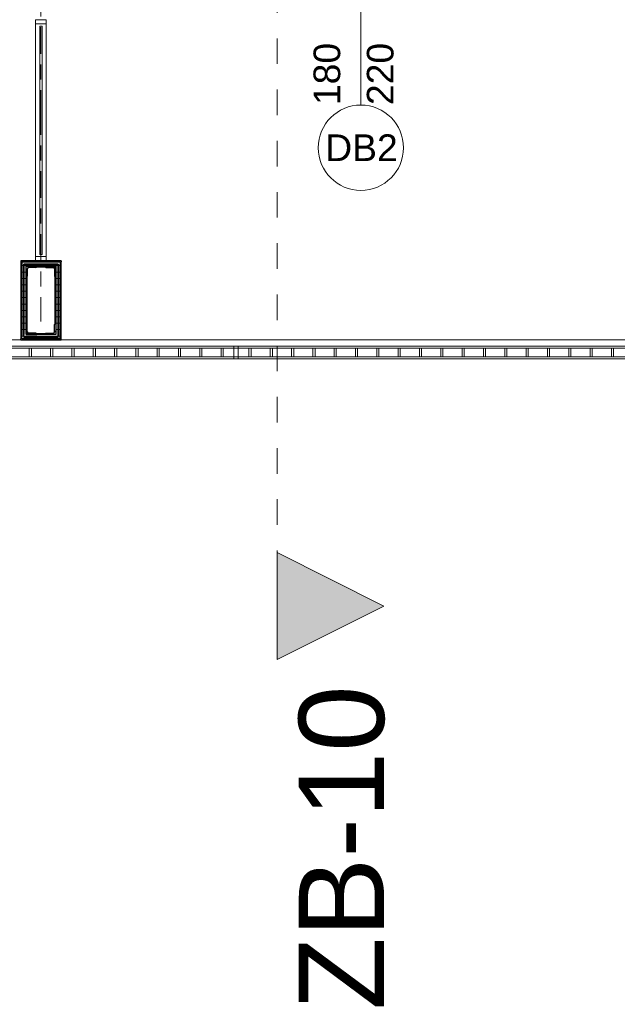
# Model space of a CAD drawing. Header units: millimetres. Extents: x -52968 to 399385, y -141133 to 110561.
# Tile 95 of 146: x 77905 to 80708, y -121992 to -117378. Entities that reach past the tile are written whole.
import ezdxf

# ---------------------------------------------------------------- set-up
doc = ezdxf.new("R2010")
doc.units = ezdxf.units.MM
for name, pattern in [('SIM-Wegliniec-21.07.2025-Parter$0$Przerywana', [240, 120, -120]), ('SIM-Wegliniec-21.07.2025-Parter$0$Przerywana podwójnie', [295, 125, -50, 70, -50]), ('SIM-Wegliniec-21.07.2025-Parter$0$Wipeout_Contour', [1000, 0, -1000])]:
    doc.linetypes.add(name, pattern=pattern)
doc.layers.add('_xref', color=250, linetype='Continuous')
for name, color, linetype, lineweight in [('SIM-Wegliniec-21.07.2025-Parter$0$A-Przekroje_Nr_pióra__5', 250, 'Continuous', 0), ('SIM-Wegliniec-21.07.2025-Parter$0$A-Przekroje_Nr_pióra__58', 250, 'Continuous', 0), ('SIM-Wegliniec-21.07.2025-Parter$0$Nowe_A-Balkony-Słupy', 250, 'Continuous', 0), ('SIM-Wegliniec-21.07.2025-Parter$0$Nowe_A-Balkony-Słupy_Nr_pióra__27', 250, 'Continuous', 0), ('SIM-Wegliniec-21.07.2025-Parter$0$Nowe_A-Balkony-Słupy_Nr_pióra__28', 250, 'Continuous', 0), ('SIM-Wegliniec-21.07.2025-Parter$0$Nowe_A-Balkony-Słupy_Nr_pióra__87', 250, 'Continuous', 0), ('SIM-Wegliniec-21.07.2025-Parter$0$Nowe_A-Balkony-Słupy_Nr_pióra__89', 250, 'Continuous', 0), ('SIM-Wegliniec-21.07.2025-Parter$0$Nowe_A-Balkony_Nr_pióra__89', 250, 'Continuous', 0), ('SIM-Wegliniec-21.07.2025-Parter$0$Nowe_A-Balustrady_Nr_pióra__11', 250, 'Continuous', 0), ('SIM-Wegliniec-21.07.2025-Parter$0$Nowe_A-Balustrady_Nr_pióra__91', 250, 'Continuous', 0), ('SIM-Wegliniec-21.07.2025-Parter$0$Nowe_A-Elewacja-Lamele_Nr_pióra__11', 250, 'Continuous', 0), ('SIM-Wegliniec-21.07.2025-Parter$0$Nowe_A-Elewacja-Lamele_Nr_pióra__91', 250, 'Continuous', 0), ('SIM-Wegliniec-21.07.2025-Parter$0$Nowe_A-Osi_Nr_pióra__20', 250, 'Continuous', 0), ('SIM-Wegliniec-21.07.2025-Parter$0$Nowe_Znaczniki drzwi Archicada_Nr_pióra__2', 250, 'Continuous', 0), ('SIM-Wegliniec-21.07.2025-Parter$0$Nowe_Znaczniki drzwi Archicada_Nr_pióra__45', 250, 'Continuous', 0), ('SIM-Wegliniec-21.07.2025-Parter$0$Nowe_Znaczniki drzwi Archicada_Nr_pióra__7', 250, 'Continuous', 0)]:
    doc.layers.add(name, color=color, linetype=linetype, lineweight=lineweight)
doc.styles.add('SIM-Wegliniec-21.07.2025-Parter$0$STYL_AUTOMATYCZNY_1', font='arial.ttf')
pattern_1 = [(0, (0, 0), (0, 30.000001), [])]
pattern_2 = [(0, (0, 0), (0, 86.60254), [0, -50]), (0, (25, 43.3), (0, 86.60254), [0, -50])]
pattern_3 = [(45, (0, 0), (-79.54951, 79.54951), []), (45, (-26.52, 26.52), (-79.54951, 79.54951), [])]

# ---------------------------------------------------------------- blocks, each defined once
blk = doc.blocks.new('SIM-Wegliniec-21.07.2025-Parter')
at = {"layer": 'SIM-Wegliniec-21.07.2025-Parter$0$A-Przekroje_Nr_pióra__58', "linetype": 'Continuous', "lineweight": 13}
blk.add_hatch(color=256, dxfattribs=at).paths.add_polyline_path([(79112.8, -120375.2), (79612.8, -120125.2), (79112.8, -119875.2)])
at = {"layer": 'SIM-Wegliniec-21.07.2025-Parter$0$Nowe_A-Balkony-Słupy', "linetype": 'Continuous', "lineweight": 0, "true_color": 0x000000}
h = blk.add_hatch(dxfattribs=at)
h.set_pattern_fill('Tynk', color=18, style=0, pattern_type=2)
h.set_pattern_definition(pattern_2)
h.paths.add_polyline_path([(77915.1, -118512.6), (77910.1, -118507.6), (77910.1, -118512.6)])
h = blk.add_hatch(dxfattribs=at)
h.set_pattern_fill('Tynk', color=18, style=0, pattern_type=2)
h.set_pattern_definition(pattern_2)
h.paths.add_polyline_path([(77915.1, -118507.6), (77910.1, -118507.6), (77915.1, -118512.6)])
h = blk.add_hatch(dxfattribs=at)
h.set_pattern_fill('Tynk', color=18, style=0, pattern_type=2)
h.set_pattern_definition(pattern_2)
h.paths.add_polyline_path([(77915.1, -118512.6), (78095.1, -118512.6), (78095.1, -118507.6), (77915.1, -118507.6)])
h = blk.add_hatch(dxfattribs=at)
h.set_pattern_fill('Sklejka', color=18, style=0, pattern_type=2)
h.set_pattern_definition(pattern_1)
h.paths.add_polyline_path([(77925.1, -118522.6), (77915.1, -118512.6), (77915.1, -118522.6)])
h = blk.add_hatch(dxfattribs=at)
h.set_pattern_fill('Sklejka', color=18, style=0, pattern_type=2)
h.set_pattern_definition(pattern_1)
h.paths.add_polyline_path([(77925.1, -118512.6), (77915.1, -118512.6), (77925.1, -118522.6)])
h = blk.add_hatch(dxfattribs=at)
h.set_pattern_fill('Sklejka', color=18, style=0, pattern_type=2)
h.set_pattern_definition(pattern_1)
h.paths.add_polyline_path([(77925.1, -118522.6), (78085.1, -118522.6), (78085.1, -118512.6), (77925.1, -118512.6)])
at = {"layer": 'SIM-Wegliniec-21.07.2025-Parter$0$Nowe_A-Balkony-Słupy', "linetype": 'Continuous', "lineweight": 0}
h = blk.add_hatch(dxfattribs=at)
h.set_pattern_fill('Sklejka', color=256, style=0, pattern_type=2)
h.set_pattern_definition(pattern_1)
h.paths.add_polyline_path([(77935.1, -118532.6), (77925.1, -118522.6), (77925.1, -118532.6)])
h = blk.add_hatch(dxfattribs=at)
h.set_pattern_fill('Sklejka', color=256, style=0, pattern_type=2)
h.set_pattern_definition(pattern_1)
h.paths.add_polyline_path([(77935.1, -118522.6), (77925.1, -118522.6), (77935.1, -118532.6)])
h = blk.add_hatch(dxfattribs=at)
h.set_pattern_fill('Sklejka', color=256, style=0, pattern_type=2)
h.set_pattern_definition(pattern_1)
h.paths.add_polyline_path([(77935.1, -118532.6), (78075.1, -118532.6), (78075.1, -118522.6), (77935.1, -118522.6)])
h = blk.add_hatch(dxfattribs=at)
h.set_pattern_fill('Sklejka', color=256, style=0, pattern_type=2)
h.set_pattern_definition(pattern_1)
h.paths.add_polyline_path([(78075.1, -118532.6), (78085.1, -118522.6), (78075.1, -118522.6)])
h = blk.add_hatch(dxfattribs=at)
h.set_pattern_fill('Sklejka', color=256, style=0, pattern_type=2)
h.set_pattern_definition(pattern_1)
h.paths.add_polyline_path([(78075.1, -118532.6), (78085.1, -118532.6), (78085.1, -118522.6)])
at = {"layer": 'SIM-Wegliniec-21.07.2025-Parter$0$Nowe_A-Balkony-Słupy', "linetype": 'Continuous', "lineweight": 0, "true_color": 0x000000}
h = blk.add_hatch(dxfattribs=at)
h.set_pattern_fill('Sklejka', color=18, style=0, pattern_type=2)
h.set_pattern_definition(pattern_1)
h.paths.add_polyline_path([(78085.1, -118522.6), (78095.1, -118522.6), (78095.1, -118512.6)])
h = blk.add_hatch(dxfattribs=at)
h.set_pattern_fill('Sklejka', color=18, style=0, pattern_type=2)
h.set_pattern_definition(pattern_1)
h.paths.add_polyline_path([(78085.1, -118522.6), (78095.1, -118512.6), (78085.1, -118512.6)])
h = blk.add_hatch(dxfattribs=at)
h.set_pattern_fill('Tynk', color=18, style=0, pattern_type=2)
h.set_pattern_definition(pattern_2)
h.paths.add_polyline_path([(78095.1, -118512.6), (78100.1, -118512.6), (78100.1, -118507.6)])
h = blk.add_hatch(dxfattribs=at)
h.set_pattern_fill('Tynk', color=18, style=0, pattern_type=2)
h.set_pattern_definition(pattern_2)
h.paths.add_polyline_path([(78095.1, -118512.6), (78100.1, -118507.6), (78095.1, -118507.6)])
at = {"layer": 'SIM-Wegliniec-21.07.2025-Parter$0$A-Przekroje_Nr_pióra__5', "linetype": 'SIM-Wegliniec-21.07.2025-Parter$0$Przerywana', "lineweight": 13}
blk.add_line((79112.8, -97065.2), (79112.8, -119875.2), dxfattribs=at)
at = {"layer": 'SIM-Wegliniec-21.07.2025-Parter$0$A-Przekroje_Nr_pióra__58', "linetype": 'Continuous', "lineweight": 13, "flags": 128}
blk.add_lwpolyline([(79112.8, -120375.2), (79112.8, -119875.2), (79612.8, -120125.2)], close=True, dxfattribs=at)
at = {"layer": 'SIM-Wegliniec-21.07.2025-Parter$0$Nowe_A-Balkony-Słupy_Nr_pióra__27', "linetype": 'Continuous', "lineweight": 25, "flags": 128}
for points in [[(77910.1, -118507.6), (77910.1, -118512.6)], [(78100.1, -118507.6), (77910.1, -118507.6)], [(77915.1, -118512.6), (77915.1, -118522.6)], [(78095.1, -118512.6), (77915.1, -118512.6)], [(77915.1, -118512.6), (78095.1, -118512.6)], [(77925.1, -118522.6), (77925.1, -118532.6)], [(78075.1, -118522.6), (77925.1, -118522.6)], [(77925.1, -118522.6), (78085.1, -118522.6)], [(77935.1, -118532.6), (78075.1, -118532.6)], [(78085.1, -118522.6), (78075.1, -118522.6)], [(78095.1, -118512.6), (78095.1, -118522.6)], [(78100.1, -118507.6), (78100.1, -118512.6)]]:
    blk.add_lwpolyline(points, dxfattribs=at)
at = {"layer": 'SIM-Wegliniec-21.07.2025-Parter$0$Nowe_A-Balkony-Słupy_Nr_pióra__28', "linetype": 'Continuous', "lineweight": 25}
for centre, start, end in [((77948.1, -118545.6), 90, 180), ((78062.1, -118545.6), 0, 90)]:
    blk.add_arc(centre, 7, start, end, dxfattribs=at)
at = {"layer": 'SIM-Wegliniec-21.07.2025-Parter$0$Nowe_A-Balustrady_Nr_pióra__11', "linetype": 'Continuous', "lineweight": 13, "flags": 128}
for points in [[(77960.1, -118957.6), (77960.1, -118917.6), (77950.1, -118917.6), (77950.1, -118957.6)], [(78060.1, -118957.6), (78060.1, -118917.6), (78050.1, -118917.6), (78050.1, -118957.6)], [(78160.1, -118957.6), (78160.1, -118917.6), (78150.1, -118917.6), (78150.1, -118957.6)], [(78260.1, -118957.6), (78260.1, -118917.6), (78250.1, -118917.6), (78250.1, -118957.6)], [(78360.1, -118957.6), (78360.1, -118917.6), (78350.1, -118917.6), (78350.1, -118957.6)], [(78460.1, -118957.6), (78460.1, -118917.6), (78450.1, -118917.6), (78450.1, -118957.6)], [(78560.1, -118957.6), (78560.1, -118917.6), (78550.1, -118917.6), (78550.1, -118957.6)], [(78660.1, -118957.6), (78660.1, -118917.6), (78650.1, -118917.6), (78650.1, -118957.6)], [(78760.1, -118957.6), (78760.1, -118917.6), (78750.1, -118917.6), (78750.1, -118957.6)], [(78860.1, -118957.6), (78860.1, -118917.6), (78850.1, -118917.6), (78850.1, -118957.6)], [(78930.1, -118967.6), (78930.1, -118907.6), (78910.1, -118907.6), (78910.1, -118967.6)], [(78990.1, -118957.6), (78990.1, -118917.6), (78980.1, -118917.6), (78980.1, -118957.6)], [(79090.1, -118957.6), (79090.1, -118917.6), (79080.1, -118917.6), (79080.1, -118957.6)], [(79190.1, -118957.6), (79190.1, -118917.6), (79180.1, -118917.6), (79180.1, -118957.6)], [(79290.1, -118957.6), (79290.1, -118917.6), (79280.1, -118917.6), (79280.1, -118957.6)], [(79390.1, -118957.6), (79390.1, -118917.6), (79380.1, -118917.6), (79380.1, -118957.6)], [(79490.1, -118957.6), (79490.1, -118917.6), (79480.1, -118917.6), (79480.1, -118957.6)], [(79590.1, -118957.6), (79590.1, -118917.6), (79580.1, -118917.6), (79580.1, -118957.6)], [(79690.1, -118957.6), (79690.1, -118917.6), (79680.1, -118917.6), (79680.1, -118957.6)], [(79790.1, -118957.6), (79790.1, -118917.6), (79780.1, -118917.6), (79780.1, -118957.6)], [(79890.1, -118957.6), (79890.1, -118917.6), (79880.1, -118917.6), (79880.1, -118957.6)], [(79990.1, -118957.6), (79990.1, -118917.6), (79980.1, -118917.6), (79980.1, -118957.6)], [(80090.1, -118957.6), (80090.1, -118917.6), (80080.1, -118917.6), (80080.1, -118957.6)], [(80190.1, -118957.6), (80190.1, -118917.6), (80180.1, -118917.6), (80180.1, -118957.6)], [(80290.1, -118957.6), (80290.1, -118917.6), (80280.1, -118917.6), (80280.1, -118957.6)], [(80390.1, -118957.6), (80390.1, -118917.6), (80380.1, -118917.6), (80380.1, -118957.6)], [(80490.1, -118957.6), (80490.1, -118917.6), (80480.1, -118917.6), (80480.1, -118957.6)], [(80590.1, -118957.6), (80590.1, -118917.6), (80580.1, -118917.6), (80580.1, -118957.6)], [(80690.1, -118957.6), (80690.1, -118917.6), (80680.1, -118917.6), (80680.1, -118957.6)]]:
    blk.add_lwpolyline(points, close=True, dxfattribs=at)
at = {"layer": 'SIM-Wegliniec-21.07.2025-Parter$0$Nowe_A-Balustrady_Nr_pióra__91', "linetype": 'Continuous', "lineweight": 13, "flags": 128}
for points in [[(90720.1, -118967.6), (90720.1, -118907.6), (65290.1, -118907.6), (65290.1, -118967.6)], [(90720.1, -118957.6), (90720.1, -118917.6), (65290.1, -118917.6), (65290.1, -118957.6)]]:
    blk.add_lwpolyline(points, close=True, dxfattribs=at)
at = {"layer": 'SIM-Wegliniec-21.07.2025-Parter$0$Nowe_A-Elewacja-Lamele_Nr_pióra__11', "linetype": 'Continuous', "lineweight": 13, "flags": 128}
blk.add_lwpolyline([(78010.1, -117407.6), (78000.1, -117407.6), (78000.1, -118477.6), (78010.1, -118477.6)], close=True, dxfattribs=at)
blk.add_lwpolyline([(78010.1, -117407.6), (78000.1, -117407.6), (78000.1, -118477.6), (78010.1, -118477.6)], close=True, dxfattribs=at)
blk.add_lwpolyline([(78010.1, -117407.6), (78000.1, -117407.6), (78000.1, -118477.6), (78010.1, -118477.6)], close=True, dxfattribs=at)
blk.add_lwpolyline([(78010.1, -117407.6), (78000.1, -117407.6), (78000.1, -118477.6), (78010.1, -118477.6)], close=True, dxfattribs=at)
at = {"layer": 'SIM-Wegliniec-21.07.2025-Parter$0$Nowe_A-Elewacja-Lamele_Nr_pióra__91', "linetype": 'Continuous', "lineweight": 13, "flags": 128}
for points in [[(78030.1, -117377.6), (77980.1, -117377.6), (77980.1, -117397.6), (78030.1, -117397.6)], [(78030.1, -117377.6), (77980.1, -117377.6), (77980.1, -117397.6), (78030.1, -117397.6)], [(78030.1, -117397.6), (77980.1, -117397.6), (77980.1, -118487.6), (78030.1, -118487.6)], [(78030.1, -117397.6), (77980.1, -117397.6), (77980.1, -118487.6), (78030.1, -118487.6)], [(78030.1, -117397.6), (77980.1, -117397.6), (77980.1, -118487.6), (78030.1, -118487.6)], [(78030.1, -117397.6), (77980.1, -117397.6), (77980.1, -118487.6), (78030.1, -118487.6)], [(78030.1, -117397.6), (77980.1, -117397.6), (77980.1, -118487.6), (78030.1, -118487.6)], [(78030.1, -117397.6), (77980.1, -117397.6), (77980.1, -118487.6), (78030.1, -118487.6)], [(78030.1, -118487.6), (77980.1, -118487.6), (77980.1, -118507.6), (78030.1, -118507.6)], [(78030.1, -118487.6), (77980.1, -118487.6), (77980.1, -118507.6), (78030.1, -118507.6)]]:
    blk.add_lwpolyline(points, close=True, dxfattribs=at)
at = {"layer": 'SIM-Wegliniec-21.07.2025-Parter$0$Nowe_A-Osi_Nr_pióra__20', "linetype": 'SIM-Wegliniec-21.07.2025-Parter$0$Przerywana podwójnie', "lineweight": 13}
blk.add_line((78005.1, -95582.5), (78005.1, -117792.3), dxfattribs=at)
at = {"layer": 'SIM-Wegliniec-21.07.2025-Parter$0$Nowe_Znaczniki drzwi Archicada_Nr_pióra__2', "linetype": 'Continuous', "lineweight": 13, "flags": 128}
blk.add_lwpolyline([(79305.1, -117977.6, 1), (79705.1, -117977.6, 1)], format="xyb", close=True, dxfattribs=at)
at = {"layer": 'SIM-Wegliniec-21.07.2025-Parter$0$Nowe_Znaczniki drzwi Archicada_Nr_pióra__45', "linetype": 'Continuous', "lineweight": 15}
blk.add_line((79505.1, -117777.6), (79505.1, -116607.6), dxfattribs=at)
at = {"layer": 'SIM-Wegliniec-21.07.2025-Parter$0$A-Przekroje_Nr_pióra__58', "lineweight": 13, "insert": (79619.5, -122019), "char_height": 400, "attachment_point": 7, "rotation": 90, "style": 'SIM-Wegliniec-21.07.2025-Parter$0$STYL_AUTOMATYCZNY_1'}
blk.add_mtext('\\A1;{\\pql;\\pt0;\\fArial|b0|i0|c238|p0;\\W1.000000;ZB-10}', dxfattribs=at)
at = {"layer": 'SIM-Wegliniec-21.07.2025-Parter$0$Nowe_Znaczniki drzwi Archicada_Nr_pióra__7', "lineweight": 13, "char_height": 125, "attachment_point": 7, "rotation": 90, "style": 'SIM-Wegliniec-21.07.2025-Parter$0$STYL_AUTOMATYCZNY_1'}
for s, insert in [('\\A1;{\\pql;\\pt0;\\fArial|b0|i0|c238|p0;\\W1.000000;180\\fArial|b0|i0|c238|p0;\\W1.000000;\\A1{\\H.66x;\\S^  ;}\\fArial|b0|i0|c238|p0;\\W1.000000;\\fArial|b0|i0|c238|p0;\\W1.000000;}', (79444.7, -117777.6)), ('\\A1;{\\pql;\\pt0;\\fArial|b0|i0|c238|p0;\\W1.000000;220\\fArial|b0|i0|c238|p0;\\W1.000000;\\A1{\\H.66x;\\S^  ;}\\fArial|b0|i0|c238|p0;\\W1.000000;\\fArial|b0|i0|c238|p0;\\W1.000000;}', (79694.7, -117777.6))]:
    blk.add_mtext(s, dxfattribs=dict(at, insert=insert))
at = {"layer": 'SIM-Wegliniec-21.07.2025-Parter$0$Nowe_Znaczniki drzwi Archicada_Nr_pióra__7', "lineweight": 13, "insert": (79338.3, -118040.1), "char_height": 125, "attachment_point": 7, "style": 'SIM-Wegliniec-21.07.2025-Parter$0$STYL_AUTOMATYCZNY_1'}
blk.add_mtext('\\A1;{\\pql;\\pt0;\\fArial|b0|i0|c238|p0;\\W1.000000;DB2\\fArial|b0|i0|c238|p0;\\W1.000000;\\fArial|b0|i0|c238|p0;\\W1.000000;\\fArial|b0|i0|c238|p0;\\W1.000000;}', dxfattribs=at)
at = {"linetype": 'SIM-Wegliniec-21.07.2025-Parter$0$Wipeout_Contour', "lineweight": 0, "ltscale": 568699.672088}
blk.add_wipeout([(77925.1, -118867.6), (78085.1, -118867.6), (78085.1, -118862.6), (77925.1, -118862.6)], dxfattribs=at).dxf.layer = 'SIM-Wegliniec-21.07.2025-Parter$0$Nowe_A-Balkony-Słupy'
at = {"layer": 'SIM-Wegliniec-21.07.2025-Parter$0$Nowe_A-Balkony-Słupy', "linetype": 'Continuous', "lineweight": 0, "true_color": 0x000000}
h = blk.add_hatch(dxfattribs=at)
h.set_pattern_fill('Tynk', color=18, style=0, pattern_type=2)
h.set_pattern_definition(pattern_2)
h.paths.add_polyline_path([(77915.1, -118872.6), (77915.1, -118512.6), (77910.1, -118512.6), (77910.1, -118872.6)])
at = {"layer": 'SIM-Wegliniec-21.07.2025-Parter$0$Nowe_A-Balkony-Słupy', "linetype": 'Continuous', "lineweight": 0}
h = blk.add_hatch(dxfattribs=at)
h.set_pattern_fill('Sklejka', color=256, style=0, pattern_type=2)
h.set_pattern_definition(pattern_1)
h.paths.add_polyline_path([(77925.1, -118862.6), (77925.1, -118522.6), (77915.1, -118522.6), (77915.1, -118862.6)])
h = blk.add_hatch(dxfattribs=at)
h.set_pattern_fill('Sklejka', color=256, style=0, pattern_type=2)
h.set_pattern_definition(pattern_1)
h.paths.add_polyline_path([(77935.1, -118852.6), (77935.1, -118532.6), (77925.1, -118532.6), (77925.1, -118852.6)])
h = blk.add_hatch(dxfattribs=at)
h.set_pattern_fill('Sklejka', color=256, style=0, pattern_type=2)
h.set_pattern_definition(pattern_1)
h.paths.add_polyline_path([(78075.1, -118532.6), (78075.1, -118852.6), (78085.1, -118852.6), (78085.1, -118532.6)])
h = blk.add_hatch(dxfattribs=at)
h.set_pattern_fill('Sklejka', color=256, style=0, pattern_type=2)
h.set_pattern_definition(pattern_1)
h.paths.add_polyline_path([(78085.1, -118522.6), (78085.1, -118862.6), (78095.1, -118862.6), (78095.1, -118522.6)])
h = blk.add_hatch(dxfattribs=at)
h.set_pattern_fill('Tynk', color=256, style=0, pattern_type=2)
h.set_pattern_definition(pattern_2)
h.paths.add_polyline_path([(78095.1, -118512.6), (78095.1, -118872.6), (78100.1, -118872.6), (78100.1, -118512.6)])
h = blk.add_hatch(dxfattribs=at)
h.set_pattern_fill('Sklejka', color=256, style=0, pattern_type=2)
h.set_pattern_definition(pattern_1)
h.paths.add_polyline_path([(77925.1, -118852.6), (77925.1, -118862.6), (77935.1, -118852.6)])
h = blk.add_hatch(dxfattribs=at)
h.set_pattern_fill('Sklejka', color=256, style=0, pattern_type=2)
h.set_pattern_definition(pattern_1)
h.paths.add_polyline_path([(77935.1, -118852.6), (77925.1, -118862.6), (77935.1, -118862.6)])
h = blk.add_hatch(dxfattribs=at)
h.set_pattern_fill('Sklejka', color=256, style=0, pattern_type=2)
h.set_pattern_definition(pattern_1)
h.paths.add_polyline_path([(78075.1, -118852.6), (77935.1, -118852.6), (77935.1, -118862.6), (78075.1, -118862.6)])
h = blk.add_hatch(dxfattribs=at)
h.set_pattern_fill('Sklejka', color=256, style=0, pattern_type=2)
h.set_pattern_definition(pattern_1)
h.paths.add_polyline_path([(78075.1, -118862.6), (78085.1, -118862.6), (78075.1, -118852.6)])
h = blk.add_hatch(dxfattribs=at)
h.set_pattern_fill('Sklejka', color=256, style=0, pattern_type=2)
h.set_pattern_definition(pattern_1)
h.paths.add_polyline_path([(78075.1, -118852.6), (78085.1, -118862.6), (78085.1, -118852.6)])
at = {"layer": 'SIM-Wegliniec-21.07.2025-Parter$0$Nowe_A-Balkony-Słupy', "linetype": 'Continuous', "lineweight": 0, "true_color": 0x000000}
h = blk.add_hatch(dxfattribs=at)
h.set_pattern_fill('Tynk', color=18, style=0, pattern_type=2)
h.set_pattern_definition(pattern_2)
h.paths.add_polyline_path([(77910.1, -118872.6), (77910.1, -118877.6), (77915.1, -118872.6)])
h = blk.add_hatch(dxfattribs=at)
h.set_pattern_fill('Tynk', color=18, style=0, pattern_type=2)
h.set_pattern_definition(pattern_2)
h.paths.add_polyline_path([(77915.1, -118872.6), (77910.1, -118877.6), (77915.1, -118877.6)])
h = blk.add_hatch(dxfattribs=at)
h.set_pattern_fill('Sklejka', color=18, style=0, pattern_type=2)
h.set_pattern_definition(pattern_1)
h.paths.add_polyline_path([(77915.1, -118862.6), (77915.1, -118872.6), (77925.1, -118862.6)])
h = blk.add_hatch(dxfattribs=at)
h.set_pattern_fill('Sklejka', color=18, style=0, pattern_type=2)
h.set_pattern_definition(pattern_1)
h.paths.add_polyline_path([(77925.1, -118862.6), (77915.1, -118872.6), (77925.1, -118872.6)])
h = blk.add_hatch(dxfattribs=at)
h.set_pattern_fill('Tynk', color=18, style=0, pattern_type=2)
h.set_pattern_definition(pattern_2)
h.paths.add_polyline_path([(78095.1, -118872.6), (77915.1, -118872.6), (77915.1, -118877.6), (78095.1, -118877.6)])
h = blk.add_hatch(dxfattribs=at)
h.set_pattern_fill('Sklejka', color=18, style=0, pattern_type=2)
h.set_pattern_definition(pattern_1)
h.paths.add_polyline_path([(78085.1, -118862.6), (77925.1, -118862.6), (77925.1, -118872.6), (78085.1, -118872.6)])
h = blk.add_hatch(dxfattribs=at)
h.set_pattern_fill('Sklejka', color=18, style=0, pattern_type=2)
h.set_pattern_definition(pattern_1)
h.paths.add_polyline_path([(78085.1, -118862.6), (78095.1, -118872.6), (78095.1, -118862.6)])
h = blk.add_hatch(dxfattribs=at)
h.set_pattern_fill('Sklejka', color=18, style=0, pattern_type=2)
h.set_pattern_definition(pattern_1)
h.paths.add_polyline_path([(78085.1, -118872.6), (78095.1, -118872.6), (78085.1, -118862.6)])
h = blk.add_hatch(dxfattribs=at)
h.set_pattern_fill('Tynk', color=18, style=0, pattern_type=2)
h.set_pattern_definition(pattern_2)
h.paths.add_polyline_path([(78095.1, -118872.6), (78100.1, -118877.6), (78100.1, -118872.6)])
h = blk.add_hatch(dxfattribs=at)
h.set_pattern_fill('Tynk', color=18, style=0, pattern_type=2)
h.set_pattern_definition(pattern_2)
h.paths.add_polyline_path([(78095.1, -118877.6), (78100.1, -118877.6), (78095.1, -118872.6)])
at = {"layer": 'SIM-Wegliniec-21.07.2025-Parter$0$Nowe_A-Balkony-Słupy_Nr_pióra__27', "linetype": 'Continuous', "lineweight": 25, "flags": 128}
for points in [[(77910.1, -118512.6), (77910.1, -118872.6)], [(77915.1, -118872.6), (77915.1, -118512.6)], [(77915.1, -118522.6), (77915.1, -118862.6)], [(77925.1, -118862.6), (77925.1, -118522.6)], [(77925.1, -118532.6), (77925.1, -118852.6)], [(77935.1, -118852.6), (77935.1, -118532.6)], [(78075.1, -118532.6), (78075.1, -118852.6)], [(78085.1, -118862.6), (78085.1, -118522.6)], [(78085.1, -118522.6), (78085.1, -118862.6)], [(78095.1, -118512.6), (78095.1, -118872.6)], [(78095.1, -118862.6), (78095.1, -118522.6)], [(78100.1, -118872.6), (78100.1, -118512.6)], [(77925.1, -118862.6), (77925.1, -118852.6)], [(78075.1, -118852.6), (77935.1, -118852.6)], [(77910.1, -118877.6), (77910.1, -118872.6)], [(77910.1, -118877.6), (78100.1, -118877.6)], [(77915.1, -118872.6), (77915.1, -118862.6)], [(77915.1, -118872.6), (78095.1, -118872.6)], [(78095.1, -118872.6), (77915.1, -118872.6)], [(77925.1, -118862.6), (78075.1, -118862.6)], [(78085.1, -118862.6), (77925.1, -118862.6)], [(78085.1, -118862.6), (78075.1, -118862.6)], [(78095.1, -118872.6), (78095.1, -118862.6)], [(78100.1, -118877.6), (78100.1, -118872.6)]]:
    blk.add_lwpolyline(points, dxfattribs=at)
at = {"layer": 'SIM-Wegliniec-21.07.2025-Parter$0$Nowe_A-Balkony-Słupy_Nr_pióra__28', "linetype": 'Continuous', "lineweight": 25}
for centre, start, end in [((77948.1, -118839.6), 180, 270), ((78062.1, -118839.6), 270, 0)]:
    blk.add_arc(centre, 7, start, end, dxfattribs=at)
at = {"layer": 'SIM-Wegliniec-21.07.2025-Parter$0$Nowe_A-Balkony-Słupy_Nr_pióra__87', "linetype": 'Continuous', "lineweight": 13, "flags": 128}
for points in [[(78085.1, -118862.6), (77925.1, -118862.6)], [(77925.1, -118862.6), (77925.1, -118867.6)], [(77925.1, -118867.6), (78085.1, -118867.6)], [(78085.1, -118867.6), (78085.1, -118862.6)]]:
    blk.add_lwpolyline(points, dxfattribs=at)
at = {"layer": 'SIM-Wegliniec-21.07.2025-Parter$0$Nowe_A-Balkony-Słupy_Nr_pióra__89', "linetype": 'Continuous', "lineweight": 13, "flags": 128}
blk.add_lwpolyline([(77935.1, -118852.6), (77935.1, -118532.6), (78075.1, -118532.6), (78075.1, -118852.6)], close=True, dxfattribs=at)
blk.add_lwpolyline([(77935.1, -118852.6), (77935.1, -118532.6), (78075.1, -118532.6), (78075.1, -118852.6)], close=True, dxfattribs=at)
at = {"layer": 'SIM-Wegliniec-21.07.2025-Parter$0$Nowe_A-Balkony_Nr_pióra__89', "linetype": 'Continuous', "lineweight": 13, "flags": 128}
blk.add_lwpolyline([(91030.1, -117167.6), (91030.1, -118877.6), (64980.1, -118877.6), (64980.1, -117167.6)], close=True, dxfattribs=at)
at = {"linetype": 'SIM-Wegliniec-21.07.2025-Parter$0$Wipeout_Contour', "lineweight": 0, "ltscale": 567596.490872}
blk.add_wipeout([(77985.1, -118537.6), (78025.1, -118537.6), (78025.1, -118532.6), (77985.1, -118532.6)], dxfattribs=at).dxf.layer = 'SIM-Wegliniec-21.07.2025-Parter$0$Nowe_A-Balkony-Słupy'
at = {"linetype": 'SIM-Wegliniec-21.07.2025-Parter$0$Wipeout_Contour', "lineweight": 0, "ltscale": 567974.670868}
blk.add_wipeout([(77940.1, -118802.6), (77940.1, -118582.6), (77935.1, -118582.6), (77935.1, -118802.6)], dxfattribs=at).dxf.layer = 'SIM-Wegliniec-21.07.2025-Parter$0$Nowe_A-Balkony-Słupy'
at = {"linetype": 'SIM-Wegliniec-21.07.2025-Parter$0$Wipeout_Contour', "lineweight": 0, "ltscale": 568271.245798}
blk.add_wipeout([(78075.1, -118802.6), (78075.1, -118582.6), (78070.1, -118582.6), (78070.1, -118802.6)], dxfattribs=at).dxf.layer = 'SIM-Wegliniec-21.07.2025-Parter$0$Nowe_A-Balkony-Słupy'
at = {"linetype": 'SIM-Wegliniec-21.07.2025-Parter$0$Wipeout_Contour', "lineweight": 0, "ltscale": 568649.450755}
blk.add_wipeout([(77985.1, -118852.6), (78025.1, -118852.6), (78025.1, -118847.6), (77985.1, -118847.6)], dxfattribs=at).dxf.layer = 'SIM-Wegliniec-21.07.2025-Parter$0$Nowe_A-Balkony-Słupy'
at = {"layer": 'SIM-Wegliniec-21.07.2025-Parter$0$Nowe_A-Balkony-Słupy_Nr_pióra__87', "linetype": 'Continuous', "lineweight": 13, "flags": 128}
for points in [[(78025.1, -118532.6), (77985.1, -118532.6)], [(77985.1, -118532.6), (77985.1, -118537.6)], [(78025.1, -118537.6), (78025.1, -118532.6)], [(77940.1, -118582.6), (77935.1, -118582.6)], [(77935.1, -118582.6), (77935.1, -118802.6)], [(77940.1, -118802.6), (77940.1, -118582.6)], [(77985.1, -118537.6), (78025.1, -118537.6)], [(78075.1, -118582.6), (78070.1, -118582.6)], [(78070.1, -118582.6), (78070.1, -118802.6)], [(78075.1, -118802.6), (78075.1, -118582.6)], [(77935.1, -118802.6), (77940.1, -118802.6)], [(78070.1, -118802.6), (78075.1, -118802.6)], [(78025.1, -118847.6), (77985.1, -118847.6)], [(77985.1, -118847.6), (77985.1, -118852.6)], [(77985.1, -118852.6), (78025.1, -118852.6)], [(78025.1, -118852.6), (78025.1, -118847.6)]]:
    blk.add_lwpolyline(points, dxfattribs=at)
at = {"linetype": 'SIM-Wegliniec-21.07.2025-Parter$0$Wipeout_Contour', "lineweight": 0, "ltscale": 567596.490872}
blk.add_wipeout([(77985.1, -118537.6), (78025.1, -118537.6), (78025.1, -118532.6), (77985.1, -118532.6)], dxfattribs=at).dxf.layer = 'SIM-Wegliniec-21.07.2025-Parter$0$Nowe_A-Balkony-Słupy'
at = {"linetype": 'SIM-Wegliniec-21.07.2025-Parter$0$Wipeout_Contour', "lineweight": 0, "ltscale": 567974.670868}
blk.add_wipeout([(77940.1, -118802.6), (77940.1, -118582.6), (77935.1, -118582.6), (77935.1, -118802.6)], dxfattribs=at).dxf.layer = 'SIM-Wegliniec-21.07.2025-Parter$0$Nowe_A-Balkony-Słupy'
at = {"linetype": 'SIM-Wegliniec-21.07.2025-Parter$0$Wipeout_Contour', "lineweight": 0, "ltscale": 568271.245798}
blk.add_wipeout([(78075.1, -118802.6), (78075.1, -118582.6), (78070.1, -118582.6), (78070.1, -118802.6)], dxfattribs=at).dxf.layer = 'SIM-Wegliniec-21.07.2025-Parter$0$Nowe_A-Balkony-Słupy'
at = {"linetype": 'SIM-Wegliniec-21.07.2025-Parter$0$Wipeout_Contour', "lineweight": 0, "ltscale": 568649.450755}
blk.add_wipeout([(77985.1, -118852.6), (78025.1, -118852.6), (78025.1, -118847.6), (77985.1, -118847.6)], dxfattribs=at).dxf.layer = 'SIM-Wegliniec-21.07.2025-Parter$0$Nowe_A-Balkony-Słupy'
at = {"layer": 'SIM-Wegliniec-21.07.2025-Parter$0$Nowe_A-Balkony-Słupy', "linetype": 'Continuous', "lineweight": 0}
h = blk.add_hatch(dxfattribs=at)
h.set_pattern_fill('Stal', color=256, angle=360, style=0, pattern_type=2)
h.set_pattern_definition(pattern_3)
h.paths.add_polyline_path([(77985.1, -118532.6), (77985.1, -118535.1, -0.414214), (77981.6, -118538.6), (77948.1, -118538.6, 0.414214), (77941.1, -118545.6), (77941.1, -118579.1, -0.414214), (77937.6, -118582.6), (77935.1, -118582.6), (77935.1, -118532.6)])
h = blk.add_hatch(dxfattribs=at)
h.set_pattern_fill('Stal', color=256, angle=180, style=0, pattern_type=2)
h.set_pattern_definition([(225, (78050.07, -118557.6), (79.55, -79.55), []), (225, (78076.59, -118584.11), (79.55, -79.55), [])])
h.paths.add_polyline_path([(78025.1, -118532.6), (78025.1, -118535.1, 0.414214), (78028.6, -118538.6), (78062.1, -118538.6, -0.414214), (78069.1, -118545.6), (78069.1, -118579.1, 0.414214), (78072.6, -118582.6), (78075.1, -118582.6), (78075.1, -118532.6)])
h = blk.add_hatch(dxfattribs=at)
h.set_pattern_fill('Stal', color=256, style=0, pattern_type=2)
h.set_pattern_definition([(45, (77960.07, -118827.6), (-79.55, 79.55), []), (45, (77933.56, -118801.08), (-79.55, 79.55), [])])
h.paths.add_polyline_path([(77985.1, -118852.6), (77985.1, -118850.1, 0.414214), (77981.6, -118846.6), (77948.1, -118846.6, -0.414214), (77941.1, -118839.6), (77941.1, -118806.1, 0.414214), (77937.6, -118802.6), (77935.1, -118802.6), (77935.1, -118852.6)])
h = blk.add_hatch(dxfattribs=at)
h.set_pattern_fill('Stal', color=256, angle=180, style=0, pattern_type=2)
h.set_pattern_definition(pattern_3)
h.paths.add_polyline_path([(78025.1, -118852.6), (78025.1, -118850.1, -0.414214), (78028.6, -118846.6), (78062.1, -118846.6, 0.414214), (78069.1, -118839.6), (78069.1, -118806.1, -0.414214), (78072.6, -118802.6), (78075.1, -118802.6), (78075.1, -118852.6)])
at = {"layer": 'SIM-Wegliniec-21.07.2025-Parter$0$Nowe_A-Balkony-Słupy_Nr_pióra__28', "linetype": 'Continuous', "lineweight": 25}
for p, q in [((77935.1, -118582.6), (77935.1, -118532.6)), ((77935.1, -118532.6), (77985.1, -118532.6)), ((77985.1, -118532.6), (77985.1, -118535.1)), ((78025.1, -118532.6), (78025.1, -118535.1)), ((78075.1, -118532.6), (78025.1, -118532.6)), ((78075.1, -118582.6), (78075.1, -118532.6)), ((77937.6, -118582.6), (77935.1, -118582.6)), ((77941.1, -118545.6), (77941.1, -118579.1)), ((77981.6, -118538.6), (77948.1, -118538.6)), ((78028.6, -118538.6), (78062.1, -118538.6)), ((78069.1, -118545.6), (78069.1, -118579.1)), ((78072.6, -118582.6), (78075.1, -118582.6)), ((77937.6, -118802.6), (77935.1, -118802.6)), ((77935.1, -118802.6), (77935.1, -118852.6)), ((77941.1, -118839.6), (77941.1, -118806.1)), ((78069.1, -118839.6), (78069.1, -118806.1)), ((78072.6, -118802.6), (78075.1, -118802.6)), ((78075.1, -118802.6), (78075.1, -118852.6)), ((77935.1, -118852.6), (77985.1, -118852.6)), ((77981.6, -118846.6), (77948.1, -118846.6)), ((77985.1, -118852.6), (77985.1, -118850.1)), ((78025.1, -118852.6), (78025.1, -118850.1)), ((78075.1, -118852.6), (78025.1, -118852.6)), ((78028.6, -118846.6), (78062.1, -118846.6))]:
    blk.add_line(p, q, dxfattribs=at)
for centre, start, end in [((77981.6, -118535.1), 270, 0), ((78028.6, -118535.1), 180, 270), ((77937.6, -118579.1), 270, 0), ((78072.6, -118579.1), 180, 270), ((77937.6, -118806.1), 0, 90), ((78072.6, -118806.1), 90, 180), ((77981.6, -118850.1), 0, 90), ((78028.6, -118850.1), 90, 180)]:
    blk.add_arc(centre, 3.5, start, end, dxfattribs=at)
at = {"layer": 'SIM-Wegliniec-21.07.2025-Parter$0$Nowe_A-Balkony-Słupy_Nr_pióra__87', "linetype": 'Continuous', "lineweight": 13, "flags": 128}
for points in [[(78025.1, -118532.6), (77985.1, -118532.6)], [(77985.1, -118532.6), (77985.1, -118537.6)], [(78025.1, -118537.6), (78025.1, -118532.6)], [(77940.1, -118582.6), (77935.1, -118582.6)], [(77935.1, -118582.6), (77935.1, -118802.6)], [(77940.1, -118802.6), (77940.1, -118582.6)], [(77985.1, -118537.6), (78025.1, -118537.6)], [(78075.1, -118582.6), (78070.1, -118582.6)], [(78070.1, -118582.6), (78070.1, -118802.6)], [(78075.1, -118802.6), (78075.1, -118582.6)], [(77935.1, -118802.6), (77940.1, -118802.6)], [(78070.1, -118802.6), (78075.1, -118802.6)], [(78025.1, -118847.6), (77985.1, -118847.6)], [(77985.1, -118847.6), (77985.1, -118852.6)], [(77985.1, -118852.6), (78025.1, -118852.6)], [(78025.1, -118852.6), (78025.1, -118847.6)]]:
    blk.add_lwpolyline(points, dxfattribs=at)
at = {"layer": 'SIM-Wegliniec-21.07.2025-Parter$0$Nowe_A-Osi_Nr_pióra__20', "linetype": 'SIM-Wegliniec-21.07.2025-Parter$0$Przerywana podwójnie', "lineweight": 13}
blk.add_line((78005.1, -117792.3), (78005.1, -118792.3), dxfattribs=at)

msp = doc.modelspace()

# ---------------------------------------------------------------- block references
at = {"layer": '_xref'}
msp.add_blockref('SIM-Wegliniec-21.07.2025-Parter', (0, 0), dxfattribs=at)

doc.saveas('drawing.dxf')
